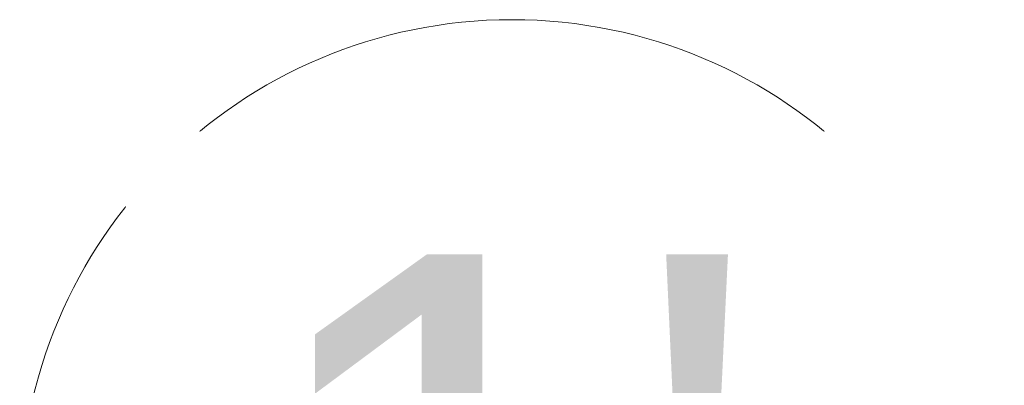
# Model space of a CAD drawing. Header units: millimetres. Extents: x -37728 to 44100, y 631619 to 691915.
# Tile 64 of 256: x -22577 to -22127, y 656626 to 656793. Entities that reach past the tile are written whole.
import ezdxf

# ---------------------------------------------------------------- set-up
doc = ezdxf.new("R2010")
doc.units = ezdxf.units.MM
doc.layers.add('_XREF', color=7, linetype='Continuous')
doc.layers.add('S-GRID-IDEN', color=252, linetype='Continuous', lineweight=5)
doc.styles.add('Arial_2', font='arial.ttf', dxfattribs={"height": 22.5})

# ---------------------------------------------------------------- blocks, each defined once
blk = doc.blocks.new('Siatka - M_Symbol siatki - okrąg mniejszy-7853319-__-00_00 Przyziemie PB')
at = {"layer": 'S-GRID-IDEN', "color": 252}
blk.add_circle((0, 0), 0.45, dxfattribs=at)
blk = doc.blocks.new('A$C4e31ac75')
at = {"layer": 'S-GRID-IDEN', "xscale": 49.99999999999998, "yscale": 49.99999999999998, "zscale": 49.99999999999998, "rotation": 269.9999999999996}
blk.add_blockref('Siatka - M_Symbol siatki - okrąg mniejszy-7853319-__-00_00 Przyziemie PB', (179.203, 128.673), dxfattribs=at)
at = {"layer": 'S-GRID-IDEN', "insert": (167.174, 140.436), "char_height": 22.5, "width": 28.45991, "attachment_point": 1, "style": 'Arial_2', "bg_fill": 3, "box_fill_scale": 1.25, "bg_fill_color": 256, "bg_fill_true_color": 13158600, "bg_fill_transparency": 0}
blk.add_mtext("1'", dxfattribs=at)

msp = doc.modelspace()

# ---------------------------------------------------------------- block references
at = {"layer": '_XREF', "xscale": 10, "yscale": 10, "zscale": 10}
msp.add_blockref('A$C4e31ac75', (-24143.63, 655281.12), dxfattribs=at)

doc.saveas('drawing.dxf')
